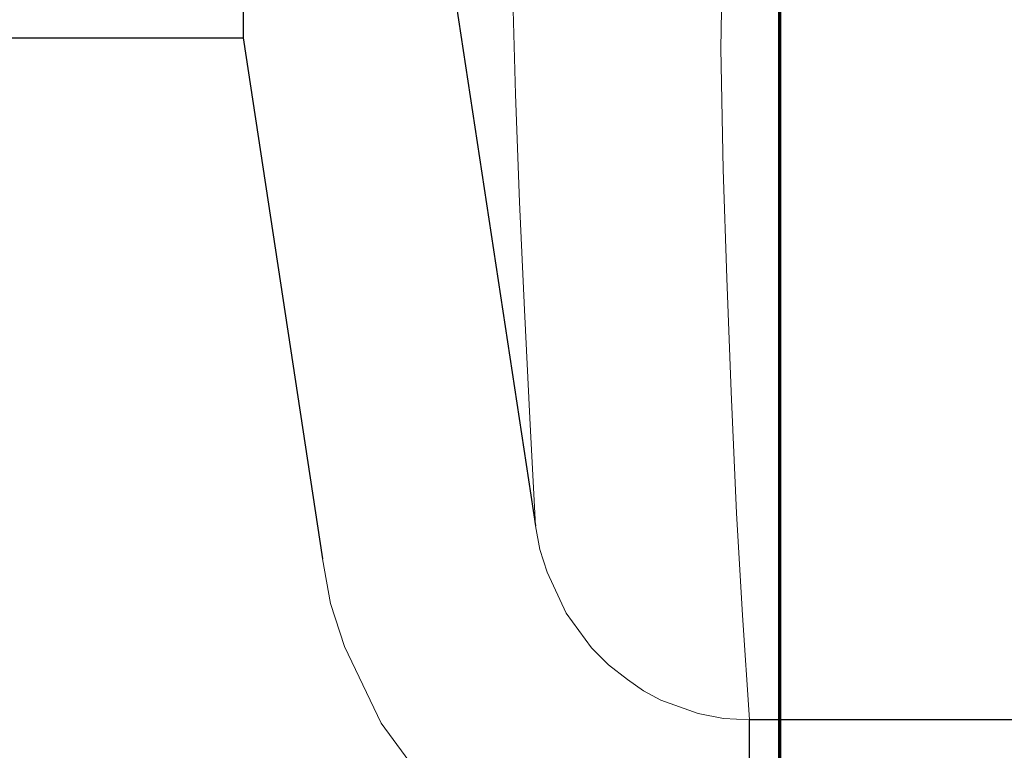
# Model space of a CAD drawing. Header units: inches. Extents: x 0 to 612, y 155 to 655.
# Tile 99 of 138: x 86.61 to 91.16, y 398.35 to 401.72. Entities that reach past the tile are written whole.
import ezdxf

# ---------------------------------------------------------------- set-up
doc = ezdxf.new("R2010")
doc.units = ezdxf.units.IN
doc.header["$MEASUREMENT"] = 0
doc.layers.add('Layer 1', color=7, linetype='Continuous')

# ---------------------------------------------------------------- blocks, each defined once
blk = doc.blocks.new('block 8')
at = {"layer": 'Layer 1', "color": 7, "lineweight": 70}
blk.add_lwpolyline([(90.1226, 374.3535), (90.1226, 528.8403), (99.313, 528.8403)], dxfattribs=at)
blk = doc.blocks.new('block 4')
at = {"layer": 'Layer 1'}
blk.add_blockref('block 8', (0, 0), dxfattribs=at)
blk = doc.blocks.new('block 3')
at = {"layer": 'Layer 1'}
blk.add_blockref('block 4', (0, 0), dxfattribs=at)
blk = doc.blocks.new('block 5072')
at = {"layer": 'Layer 1', "color": 7, "lineweight": 25}
blk.add_lwpolyline([(89.9814, 397.4966), (89.9814, 398.4868)], dxfattribs=at)
blk = doc.blocks.new('block 5071')
at = {"layer": 'Layer 1'}
blk.add_blockref('block 5072', (0, 0), dxfattribs=at)
blk = doc.blocks.new('block 5070')
at = {"layer": 'Layer 1'}
blk.add_blockref('block 5071', (0, 0), dxfattribs=at)
blk = doc.blocks.new('block 5075')
at = {"layer": 'Layer 1', "color": 7, "lineweight": 25}
blk.add_lwpolyline([(95.2749, 398.4868), (89.9814, 398.4868)], dxfattribs=at)
blk = doc.blocks.new('block 5074')
at = {"layer": 'Layer 1'}
blk.add_blockref('block 5075', (0, 0), dxfattribs=at)
blk = doc.blocks.new('block 5073')
at = {"layer": 'Layer 1'}
blk.add_blockref('block 5074', (0, 0), dxfattribs=at)
blk = doc.blocks.new('block 5124')
at = {"layer": 'Layer 1', "color": 7, "lineweight": 25}
blk.add_lwpolyline([(76.4863, 401.6382), (87.6421, 401.6382)], dxfattribs=at)
blk = doc.blocks.new('block 5123')
at = {"layer": 'Layer 1'}
blk.add_blockref('block 5124', (0, 0), dxfattribs=at)
blk = doc.blocks.new('block 5122')
at = {"layer": 'Layer 1'}
blk.add_blockref('block 5123', (0, 0), dxfattribs=at)
blk = doc.blocks.new('block 5127')
at = {"layer": 'Layer 1', "color": 7, "lineweight": 25}
blk.add_lwpolyline([(87.6421, 401.6382), (88.0093, 399.23)], dxfattribs=at)
blk = doc.blocks.new('block 5126')
at = {"layer": 'Layer 1'}
blk.add_blockref('block 5127', (0, 0), dxfattribs=at)
blk = doc.blocks.new('block 5125')
at = {"layer": 'Layer 1'}
blk.add_blockref('block 5126', (0, 0), dxfattribs=at)
blk = doc.blocks.new('block 5130')
at = {"layer": 'Layer 1', "lineweight": 0}
for points in [[(88.0093, 399.23)], [(88.0459, 399.0239)]]:
    blk.add_lwpolyline(points, dxfattribs=at)
blk.add_open_spline([(88.0093, 399.23), (88.0093, 399.23), (88.0459, 399.0239), (88.0459, 399.0239), (88.0459, 399.0239), (88.0093, 399.23), (88.0093, 399.23)], degree=3, knots=[0, 0, 0, 0, 1, 1, 1, 2, 2, 2, 2], dxfattribs=at)
blk = doc.blocks.new('block 5131')
at = {"layer": 'Layer 1', "lineweight": 0}
for points in [[(88.0459, 399.0239)], [(88.1108, 398.8262)]]:
    blk.add_lwpolyline(points, dxfattribs=at)
blk.add_open_spline([(88.0459, 399.0239), (88.0459, 399.0239), (88.1108, 398.8262), (88.1108, 398.8262), (88.1108, 398.8262), (88.0459, 399.0239), (88.0459, 399.0239)], degree=3, knots=[0, 0, 0, 0, 1, 1, 1, 2, 2, 2, 2], dxfattribs=at)
blk = doc.blocks.new('block 5132')
at = {"layer": 'Layer 1', "lineweight": 0}
for points in [[(88.1108, 398.8262)], [(88.2793, 398.4717)]]:
    blk.add_lwpolyline(points, dxfattribs=at)
blk.add_open_spline([(88.1108, 398.8262), (88.1108, 398.8262), (88.2793, 398.4717), (88.2793, 398.4717), (88.2793, 398.4717), (88.1108, 398.8262), (88.1108, 398.8262)], degree=3, knots=[0, 0, 0, 0, 1, 1, 1, 2, 2, 2, 2], dxfattribs=at)
blk = doc.blocks.new('block 5133')
at = {"layer": 'Layer 1', "lineweight": 0}
for points in [[(88.2793, 398.4717)], [(88.5181, 398.147)]]:
    blk.add_lwpolyline(points, dxfattribs=at)
blk.add_open_spline([(88.2793, 398.4717), (88.2793, 398.4717), (88.5181, 398.147), (88.5181, 398.147), (88.5181, 398.147), (88.2793, 398.4717), (88.2793, 398.4717)], degree=3, knots=[0, 0, 0, 0, 1, 1, 1, 2, 2, 2, 2], dxfattribs=at)
blk = doc.blocks.new('block 5134')
at = {"layer": 'Layer 1', "lineweight": 0}
for points in [[(88.5181, 398.147)], [(88.6577, 398.0068)]]:
    blk.add_lwpolyline(points, dxfattribs=at)
blk.add_open_spline([(88.5181, 398.147), (88.5181, 398.147), (88.6577, 398.0068), (88.6577, 398.0068), (88.6577, 398.0068), (88.5181, 398.147), (88.5181, 398.147)], degree=3, knots=[0, 0, 0, 0, 1, 1, 1, 2, 2, 2, 2], dxfattribs=at)
blk = doc.blocks.new('block 5135')
at = {"layer": 'Layer 1', "lineweight": 0}
for points in [[(88.6577, 398.0068)], [(88.8135, 397.8848)]]:
    blk.add_lwpolyline(points, dxfattribs=at)
blk.add_open_spline([(88.6577, 398.0068), (88.6577, 398.0068), (88.8135, 397.8848), (88.8135, 397.8848), (88.8135, 397.8848), (88.6577, 398.0068), (88.6577, 398.0068)], degree=3, knots=[0, 0, 0, 0, 1, 1, 1, 2, 2, 2, 2], dxfattribs=at)
blk = doc.blocks.new('block 5136')
at = {"layer": 'Layer 1', "lineweight": 0}
for points in [[(88.8135, 397.8848)], [(88.9937, 397.7617)]]:
    blk.add_lwpolyline(points, dxfattribs=at)
blk.add_open_spline([(88.8135, 397.8848), (88.8135, 397.8848), (88.9937, 397.7617), (88.9937, 397.7617), (88.9937, 397.7617), (88.8135, 397.8848), (88.8135, 397.8848)], degree=3, knots=[0, 0, 0, 0, 1, 1, 1, 2, 2, 2, 2], dxfattribs=at)
blk = doc.blocks.new('block 5137')
at = {"layer": 'Layer 1', "lineweight": 0}
for points in [[(88.9937, 397.7617)], [(89.1875, 397.6626)]]:
    blk.add_lwpolyline(points, dxfattribs=at)
blk.add_open_spline([(88.9937, 397.7617), (88.9937, 397.7617), (89.1875, 397.6626), (89.1875, 397.6626), (89.1875, 397.6626), (88.9937, 397.7617), (88.9937, 397.7617)], degree=3, knots=[0, 0, 0, 0, 1, 1, 1, 2, 2, 2, 2], dxfattribs=at)
blk = doc.blocks.new('block 5138')
at = {"layer": 'Layer 1', "lineweight": 0}
for points in [[(89.1875, 397.6626)], [(89.5752, 397.5386)]]:
    blk.add_lwpolyline(points, dxfattribs=at)
blk.add_open_spline([(89.1875, 397.6626), (89.1875, 397.6626), (89.5752, 397.5386), (89.5752, 397.5386), (89.5752, 397.5386), (89.1875, 397.6626), (89.1875, 397.6626)], degree=3, knots=[0, 0, 0, 0, 1, 1, 1, 2, 2, 2, 2], dxfattribs=at)
blk = doc.blocks.new('block 5139')
at = {"layer": 'Layer 1', "lineweight": 0}
for points in [[(89.5752, 397.5386)], [(89.7769, 397.5029)]]:
    blk.add_lwpolyline(points, dxfattribs=at)
blk.add_open_spline([(89.5752, 397.5386), (89.5752, 397.5386), (89.7769, 397.5029), (89.7769, 397.5029), (89.7769, 397.5029), (89.5752, 397.5386), (89.5752, 397.5386)], degree=3, knots=[0, 0, 0, 0, 1, 1, 1, 2, 2, 2, 2], dxfattribs=at)
blk = doc.blocks.new('block 5140')
at = {"layer": 'Layer 1', "lineweight": 0}
for points in [[(89.7769, 397.5029)], [(89.9814, 397.4966)]]:
    blk.add_lwpolyline(points, dxfattribs=at)
blk.add_open_spline([(89.7769, 397.5029), (89.7769, 397.5029), (89.9814, 397.4966), (89.9814, 397.4966), (89.9814, 397.4966), (89.7769, 397.5029), (89.7769, 397.5029)], degree=3, knots=[0, 0, 0, 0, 1, 1, 1, 2, 2, 2, 2], dxfattribs=at)
blk = doc.blocks.new('block 5129')
at = {"layer": 'Layer 1'}
for name in ['block 5130', 'block 5131', 'block 5132', 'block 5133', 'block 5134', 'block 5135', 'block 5136', 'block 5137', 'block 5138', 'block 5139', 'block 5140']:
    blk.add_blockref(name, (0, 0), dxfattribs=at)
blk = doc.blocks.new('block 5128')
at = {"layer": 'Layer 1'}
blk.add_blockref('block 5129', (0, 0), dxfattribs=at)
blk = doc.blocks.new('block 5309')
at = {"layer": 'Layer 1', "color": 7, "lineweight": 25}
blk.add_lwpolyline([(88.627, 401.7915), (88.9937, 399.3828)], dxfattribs=at)
blk = doc.blocks.new('block 5308')
at = {"layer": 'Layer 1'}
blk.add_blockref('block 5309', (0, 0), dxfattribs=at)
blk = doc.blocks.new('block 5307')
at = {"layer": 'Layer 1'}
blk.add_blockref('block 5308', (0, 0), dxfattribs=at)
blk = doc.blocks.new('block 5369')
at = {"layer": 'Layer 1', "color": 7, "lineweight": 25}
blk.add_lwpolyline([(87.6421, 402.5928), (87.6421, 401.6382)], dxfattribs=at)
blk = doc.blocks.new('block 5368')
at = {"layer": 'Layer 1'}
blk.add_blockref('block 5369', (0, 0), dxfattribs=at)
blk = doc.blocks.new('block 5367')
at = {"layer": 'Layer 1'}
blk.add_blockref('block 5368', (0, 0), dxfattribs=at)
blk = doc.blocks.new('block 5395')
at = {"layer": 'Layer 1', "lineweight": 0}
for points in [[(89.8623, 398.4922)], [(89.9814, 398.4868)]]:
    blk.add_lwpolyline(points, dxfattribs=at)
blk.add_open_spline([(89.9814, 398.4868), (89.9814, 398.4868), (89.8623, 398.4922), (89.8623, 398.4922), (89.8623, 398.4922), (89.9814, 398.4868), (89.9814, 398.4868)], degree=3, knots=[0, 0, 0, 0, 1, 1, 1, 2, 2, 2, 2], dxfattribs=at)
blk = doc.blocks.new('block 5396')
at = {"layer": 'Layer 1', "lineweight": 0}
for points in [[(89.7446, 398.5156)], [(89.8623, 398.4922)]]:
    blk.add_lwpolyline(points, dxfattribs=at)
blk.add_open_spline([(89.8623, 398.4922), (89.8623, 398.4922), (89.7446, 398.5156), (89.7446, 398.5156), (89.7446, 398.5156), (89.8623, 398.4922), (89.8623, 398.4922)], degree=3, knots=[0, 0, 0, 0, 1, 1, 1, 2, 2, 2, 2], dxfattribs=at)
blk = doc.blocks.new('block 5397')
at = {"layer": 'Layer 1', "lineweight": 0}
for points in [[(89.5728, 398.5781)], [(89.7446, 398.5156)]]:
    blk.add_lwpolyline(points, dxfattribs=at)
blk.add_open_spline([(89.7446, 398.5156), (89.7446, 398.5156), (89.5728, 398.5781), (89.5728, 398.5781), (89.5728, 398.5781), (89.7446, 398.5156), (89.7446, 398.5156)], degree=3, knots=[0, 0, 0, 0, 1, 1, 1, 2, 2, 2, 2], dxfattribs=at)
blk = doc.blocks.new('block 5398')
at = {"layer": 'Layer 1', "lineweight": 0}
for points in [[(89.4917, 398.6206)], [(89.5728, 398.5781)]]:
    blk.add_lwpolyline(points, dxfattribs=at)
blk.add_open_spline([(89.5728, 398.5781), (89.5728, 398.5781), (89.4917, 398.6206), (89.4917, 398.6206), (89.4917, 398.6206), (89.5728, 398.5781), (89.5728, 398.5781)], degree=3, knots=[0, 0, 0, 0, 1, 1, 1, 2, 2, 2, 2], dxfattribs=at)
blk = doc.blocks.new('block 5399')
at = {"layer": 'Layer 1', "lineweight": 0}
for points in [[(89.4175, 398.6733)], [(89.4917, 398.6206)]]:
    blk.add_lwpolyline(points, dxfattribs=at)
blk.add_open_spline([(89.4917, 398.6206), (89.4917, 398.6206), (89.4175, 398.6733), (89.4175, 398.6733), (89.4175, 398.6733), (89.4917, 398.6206), (89.4917, 398.6206)], degree=3, knots=[0, 0, 0, 0, 1, 1, 1, 2, 2, 2, 2], dxfattribs=at)
blk = doc.blocks.new('block 5400')
at = {"layer": 'Layer 1', "lineweight": 0}
for points in [[(89.3306, 398.7412)], [(89.4175, 398.6733)]]:
    blk.add_lwpolyline(points, dxfattribs=at)
blk.add_open_spline([(89.4175, 398.6733), (89.4175, 398.6733), (89.3306, 398.7412), (89.3306, 398.7412), (89.3306, 398.7412), (89.4175, 398.6733), (89.4175, 398.6733)], degree=3, knots=[0, 0, 0, 0, 1, 1, 1, 2, 2, 2, 2], dxfattribs=at)
blk = doc.blocks.new('block 5401')
at = {"layer": 'Layer 1', "lineweight": 0}
for points in [[(89.2524, 398.8188)], [(89.3306, 398.7412)]]:
    blk.add_lwpolyline(points, dxfattribs=at)
blk.add_open_spline([(89.3306, 398.7412), (89.3306, 398.7412), (89.2524, 398.8188), (89.2524, 398.8188), (89.2524, 398.8188), (89.3306, 398.7412), (89.3306, 398.7412)], degree=3, knots=[0, 0, 0, 0, 1, 1, 1, 2, 2, 2, 2], dxfattribs=at)
blk = doc.blocks.new('block 5402')
at = {"layer": 'Layer 1', "lineweight": 0}
for points in [[(89.1353, 398.9795)], [(89.2524, 398.8188)]]:
    blk.add_lwpolyline(points, dxfattribs=at)
blk.add_open_spline([(89.2524, 398.8188), (89.2524, 398.8188), (89.1353, 398.9795), (89.1353, 398.9795), (89.1353, 398.9795), (89.2524, 398.8188), (89.2524, 398.8188)], degree=3, knots=[0, 0, 0, 0, 1, 1, 1, 2, 2, 2, 2], dxfattribs=at)
blk = doc.blocks.new('block 5403')
at = {"layer": 'Layer 1', "lineweight": 0}
for points in [[(89.0474, 399.1685)], [(89.1353, 398.9795)]]:
    blk.add_lwpolyline(points, dxfattribs=at)
blk.add_open_spline([(89.1353, 398.9795), (89.1353, 398.9795), (89.0474, 399.1685), (89.0474, 399.1685), (89.0474, 399.1685), (89.1353, 398.9795), (89.1353, 398.9795)], degree=3, knots=[0, 0, 0, 0, 1, 1, 1, 2, 2, 2, 2], dxfattribs=at)
blk = doc.blocks.new('block 5404')
at = {"layer": 'Layer 1', "lineweight": 0}
for points in [[(89.0137, 399.2739)], [(89.0474, 399.1685)]]:
    blk.add_lwpolyline(points, dxfattribs=at)
blk.add_open_spline([(89.0474, 399.1685), (89.0474, 399.1685), (89.0137, 399.2739), (89.0137, 399.2739), (89.0137, 399.2739), (89.0474, 399.1685), (89.0474, 399.1685)], degree=3, knots=[0, 0, 0, 0, 1, 1, 1, 2, 2, 2, 2], dxfattribs=at)
blk = doc.blocks.new('block 5405')
at = {"layer": 'Layer 1', "lineweight": 0}
for points in [[(88.9937, 399.3828)], [(89.0137, 399.2739)]]:
    blk.add_lwpolyline(points, dxfattribs=at)
blk.add_open_spline([(89.0137, 399.2739), (89.0137, 399.2739), (88.9937, 399.3828), (88.9937, 399.3828), (88.9937, 399.3828), (89.0137, 399.2739), (89.0137, 399.2739)], degree=3, knots=[0, 0, 0, 0, 1, 1, 1, 2, 2, 2, 2], dxfattribs=at)
blk = doc.blocks.new('block 5394')
at = {"layer": 'Layer 1'}
for name in ['block 5405', 'block 5404', 'block 5403', 'block 5402', 'block 5401', 'block 5400', 'block 5399', 'block 5398', 'block 5397', 'block 5396', 'block 5395']:
    blk.add_blockref(name, (0, 0), dxfattribs=at)
blk = doc.blocks.new('block 5393')
at = {"layer": 'Layer 1'}
blk.add_blockref('block 5394', (0, 0), dxfattribs=at)
blk = doc.blocks.new('block 5765')
at = {"layer": 'Layer 1', "lineweight": 0}
for points in [[(89.9497, 398.9697)], [(89.9814, 398.4868)]]:
    blk.add_lwpolyline(points, dxfattribs=at)
blk.add_open_spline([(89.9814, 398.4868), (89.9814, 398.4868), (89.9497, 398.9697), (89.9497, 398.9697), (89.9497, 398.9697), (89.9814, 398.4868), (89.9814, 398.4868)], degree=3, knots=[0, 0, 0, 0, 1, 1, 1, 2, 2, 2, 2], dxfattribs=at)
blk = doc.blocks.new('block 5766')
at = {"layer": 'Layer 1', "lineweight": 0}
for points in [[(89.9224, 399.4414)], [(89.9497, 398.9697)]]:
    blk.add_lwpolyline(points, dxfattribs=at)
blk.add_open_spline([(89.9497, 398.9697), (89.9497, 398.9697), (89.9224, 399.4414), (89.9224, 399.4414), (89.9224, 399.4414), (89.9497, 398.9697), (89.9497, 398.9697)], degree=3, knots=[0, 0, 0, 0, 1, 1, 1, 2, 2, 2, 2], dxfattribs=at)
blk = doc.blocks.new('block 5767')
at = {"layer": 'Layer 1', "lineweight": 0}
for points in [[(89.8965, 400.002)], [(89.9224, 399.4414)]]:
    blk.add_lwpolyline(points, dxfattribs=at)
blk.add_open_spline([(89.9224, 399.4414), (89.9224, 399.4414), (89.8965, 400.002), (89.8965, 400.002), (89.8965, 400.002), (89.9224, 399.4414), (89.9224, 399.4414)], degree=3, knots=[0, 0, 0, 0, 1, 1, 1, 2, 2, 2, 2], dxfattribs=at)
blk = doc.blocks.new('block 5768')
at = {"layer": 'Layer 1', "lineweight": 0}
for points in [[(89.8765, 400.5273)], [(89.8965, 400.002)]]:
    blk.add_lwpolyline(points, dxfattribs=at)
blk.add_open_spline([(89.8965, 400.002), (89.8965, 400.002), (89.8765, 400.5273), (89.8765, 400.5273), (89.8765, 400.5273), (89.8965, 400.002), (89.8965, 400.002)], degree=3, knots=[0, 0, 0, 0, 1, 1, 1, 2, 2, 2, 2], dxfattribs=at)
blk = doc.blocks.new('block 5769')
at = {"layer": 'Layer 1', "lineweight": 0}
for points in [[(89.8604, 401.0298)], [(89.8765, 400.5273)]]:
    blk.add_lwpolyline(points, dxfattribs=at)
blk.add_open_spline([(89.8765, 400.5273), (89.8765, 400.5273), (89.8604, 401.0298), (89.8604, 401.0298), (89.8604, 401.0298), (89.8765, 400.5273), (89.8765, 400.5273)], degree=3, knots=[0, 0, 0, 0, 1, 1, 1, 2, 2, 2, 2], dxfattribs=at)
blk = doc.blocks.new('block 5770')
at = {"layer": 'Layer 1', "lineweight": 0}
for points in [[(89.8491, 401.5889)], [(89.8604, 401.0298)]]:
    blk.add_lwpolyline(points, dxfattribs=at)
blk.add_open_spline([(89.8604, 401.0298), (89.8604, 401.0298), (89.8491, 401.5889), (89.8491, 401.5889), (89.8491, 401.5889), (89.8604, 401.0298), (89.8604, 401.0298)], degree=3, knots=[0, 0, 0, 0, 1, 1, 1, 2, 2, 2, 2], dxfattribs=at)
blk = doc.blocks.new('block 5771')
at = {"layer": 'Layer 1', "lineweight": 0}
for points in [[(89.8579, 402.0298)], [(89.8491, 401.5889)]]:
    blk.add_lwpolyline(points, dxfattribs=at)
blk.add_open_spline([(89.8491, 401.5889), (89.8491, 401.5889), (89.8579, 402.0298), (89.8579, 402.0298), (89.8579, 402.0298), (89.8491, 401.5889), (89.8491, 401.5889)], degree=3, knots=[0, 0, 0, 0, 1, 1, 1, 2, 2, 2, 2], dxfattribs=at)
blk = doc.blocks.new('block 5764')
at = {"layer": 'Layer 1'}
for name in ['block 5771', 'block 5770', 'block 5769', 'block 5768', 'block 5767', 'block 5766', 'block 5765']:
    blk.add_blockref(name, (0, 0), dxfattribs=at)
blk = doc.blocks.new('block 5763')
at = {"layer": 'Layer 1'}
blk.add_blockref('block 5764', (0, 0), dxfattribs=at)
blk = doc.blocks.new('block 5774')
at = {"layer": 'Layer 1', "lineweight": 0}
for points in [[(88.9663, 399.8813)], [(88.9937, 399.3828)]]:
    blk.add_lwpolyline(points, dxfattribs=at)
blk.add_open_spline([(88.9937, 399.3828), (88.9937, 399.3828), (88.9663, 399.8813), (88.9663, 399.8813), (88.9663, 399.8813), (88.9937, 399.3828), (88.9937, 399.3828)], degree=3, knots=[0, 0, 0, 0, 1, 1, 1, 2, 2, 2, 2], dxfattribs=at)
blk = doc.blocks.new('block 5775')
at = {"layer": 'Layer 1', "lineweight": 0}
for points in [[(88.9419, 400.3809)], [(88.9663, 399.8813)]]:
    blk.add_lwpolyline(points, dxfattribs=at)
blk.add_open_spline([(88.9663, 399.8813), (88.9663, 399.8813), (88.9419, 400.3809), (88.9419, 400.3809), (88.9419, 400.3809), (88.9663, 399.8813), (88.9663, 399.8813)], degree=3, knots=[0, 0, 0, 0, 1, 1, 1, 2, 2, 2, 2], dxfattribs=at)
blk = doc.blocks.new('block 5776')
at = {"layer": 'Layer 1', "lineweight": 0}
for points in [[(88.9199, 400.8789)], [(88.9419, 400.3809)]]:
    blk.add_lwpolyline(points, dxfattribs=at)
blk.add_open_spline([(88.9419, 400.3809), (88.9419, 400.3809), (88.9199, 400.8789), (88.9199, 400.8789), (88.9199, 400.8789), (88.9419, 400.3809), (88.9419, 400.3809)], degree=3, knots=[0, 0, 0, 0, 1, 1, 1, 2, 2, 2, 2], dxfattribs=at)
blk = doc.blocks.new('block 5777')
at = {"layer": 'Layer 1', "lineweight": 0}
for points in [[(88.9014, 401.3774)], [(88.9199, 400.8789)]]:
    blk.add_lwpolyline(points, dxfattribs=at)
blk.add_open_spline([(88.9199, 400.8789), (88.9199, 400.8789), (88.9014, 401.3774), (88.9014, 401.3774), (88.9014, 401.3774), (88.9199, 400.8789), (88.9199, 400.8789)], degree=3, knots=[0, 0, 0, 0, 1, 1, 1, 2, 2, 2, 2], dxfattribs=at)
blk = doc.blocks.new('block 5778')
at = {"layer": 'Layer 1', "lineweight": 0}
for points in [[(88.8867, 401.8789)], [(88.9014, 401.3774)]]:
    blk.add_lwpolyline(points, dxfattribs=at)
blk.add_open_spline([(88.9014, 401.3774), (88.9014, 401.3774), (88.8867, 401.8789), (88.8867, 401.8789), (88.8867, 401.8789), (88.9014, 401.3774), (88.9014, 401.3774)], degree=3, knots=[0, 0, 0, 0, 1, 1, 1, 2, 2, 2, 2], dxfattribs=at)
blk = doc.blocks.new('block 5779')
at = {"layer": 'Layer 1', "lineweight": 0}
for points in [[(88.8765, 402.377)], [(88.8867, 401.8789)]]:
    blk.add_lwpolyline(points, dxfattribs=at)
blk.add_open_spline([(88.8867, 401.8789), (88.8867, 401.8789), (88.8765, 402.377), (88.8765, 402.377), (88.8765, 402.377), (88.8867, 401.8789), (88.8867, 401.8789)], degree=3, knots=[0, 0, 0, 0, 1, 1, 1, 2, 2, 2, 2], dxfattribs=at)
blk = doc.blocks.new('block 5780')
at = {"layer": 'Layer 1', "lineweight": 0}
for points in [[(88.873, 402.8765)], [(88.8765, 402.377)]]:
    blk.add_lwpolyline(points, dxfattribs=at)
blk.add_open_spline([(88.8765, 402.377), (88.8765, 402.377), (88.873, 402.8765), (88.873, 402.8765), (88.873, 402.8765), (88.8765, 402.377), (88.8765, 402.377)], degree=3, knots=[0, 0, 0, 0, 1, 1, 1, 2, 2, 2, 2], dxfattribs=at)
blk = doc.blocks.new('block 5773')
at = {"layer": 'Layer 1'}
for name in ['block 5780', 'block 5779', 'block 5778', 'block 5777', 'block 5776', 'block 5775', 'block 5774']:
    blk.add_blockref(name, (0, 0), dxfattribs=at)
blk = doc.blocks.new('block 5772')
at = {"layer": 'Layer 1'}
blk.add_blockref('block 5773', (0, 0), dxfattribs=at)
blk = doc.blocks.new('block 921')
at = {"layer": 'Layer 1'}
for name in ['block 5772', 'block 5367', 'block 5763', 'block 5307', 'block 5122', 'block 5125', 'block 5393', 'block 5128', 'block 5070', 'block 5073']:
    blk.add_blockref(name, (0, 0), dxfattribs=at)
blk = doc.blocks.new('block 920')
at = {"layer": 'Layer 1'}
blk.add_blockref('block 921', (0, 0), dxfattribs=at)
blk = doc.blocks.new('block 2')
at = {"layer": 'Layer 1'}
for name in ['block 3', 'block 920']:
    blk.add_blockref(name, (0, 0), dxfattribs=at)

msp = doc.modelspace()

# ---------------------------------------------------------------- block references
at = {"layer": 'Layer 1'}
msp.add_blockref('block 2', (0, 0), dxfattribs=at)

doc.saveas('drawing.dxf')
